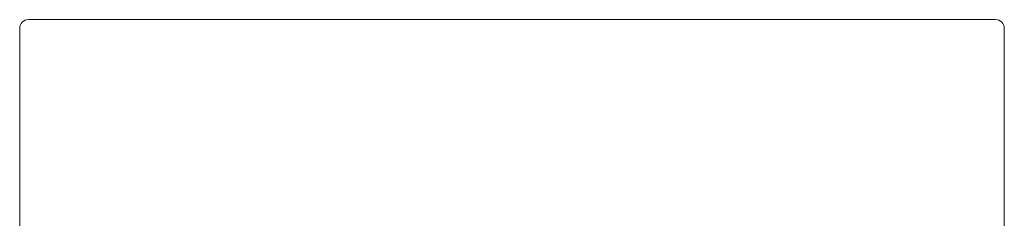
# Model space of a CAD drawing. Header units: millimetres. Extents: x 0 to 1188, y 0 to 840.
# Tile 15 of 19: x 353 to 466, y 258 to 281. Entities that reach past the tile are written whole.
import ezdxf

# ---------------------------------------------------------------- set-up
doc = ezdxf.new("R2010")
doc.units = ezdxf.units.MM
doc.header["$LTSCALE"] = 2
doc.layers.add('Sichtbar (ISO)', color=7, linetype='Continuous', lineweight=50)

msp = doc.modelspace()

# ---------------------------------------------------------------- linework, layer by layer
at = {"layer": 'Sichtbar (ISO)', "lineweight": 5}
for p, q in [((464.5837, 280.5095), (353.5837, 280.5095)), ((352.5837, 279.5095), (352.5837, 100.5095)), ((465.5837, 100.5095), (465.5837, 279.5095))]:
    msp.add_line(p, q, dxfattribs=at)
for centre, start, end in [((353.5837, 279.5095), 90, 180), ((464.5837, 279.5095), 0, 90)]:
    msp.add_arc(centre, 1, start, end, dxfattribs=at)

doc.saveas('drawing.dxf')
